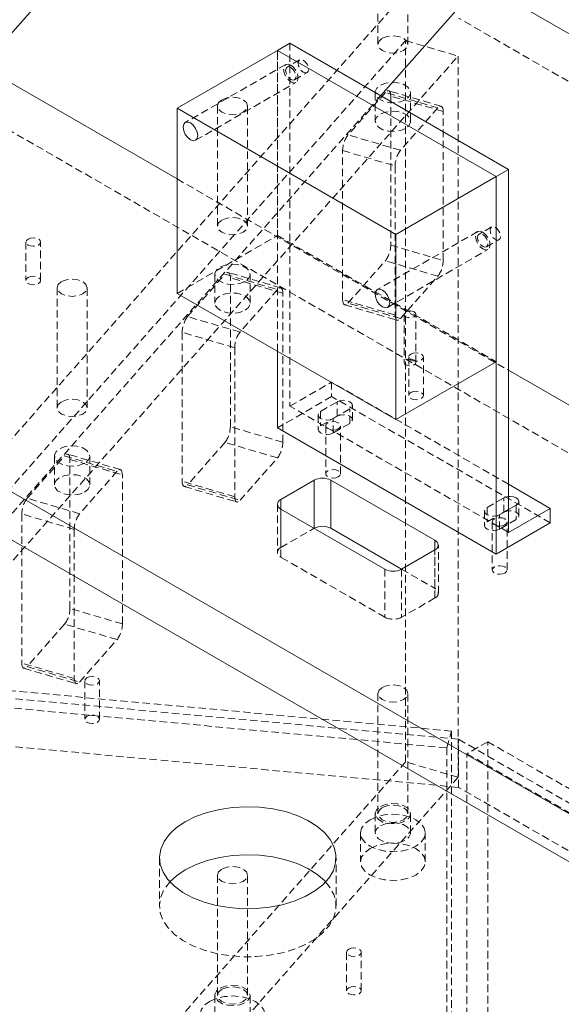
# Model space of a CAD drawing. Header units: millimetres. Extents: x 1529 to 6255, y 1713 to 5797.
# Tile 77 of 82: x 5466 to 5558, y 5170 to 5337. Entities that reach past the tile are written whole.
import ezdxf

# ---------------------------------------------------------------- set-up
doc = ezdxf.new("R2010")
doc.units = ezdxf.units.MM
doc.linetypes.add('HIDDEN', pattern=[1.905, 1.27, -0.635])

msp = doc.modelspace()

# ---------------------------------------------------------------- linework, layer by layer
at = {"color": 7, "linetype": 'Continuous', "lineweight": 15}
for p, q in [((5459.807, 5329.476), (5538.359, 5418.475)), ((5540.713, 5345.846), (5755.856, 5221.647)), ((5540.629, 5339.392), (5527.5, 5324.517)), ((5452.464, 5333.715), (5492.915, 5310.363)), ((5509.957, 5332.195), (5512.078, 5333.42)), ((5549.201, 5311.989), (5512.078, 5333.42)), ((5492.915, 5322.358), (5509.957, 5332.195)), ((5509.957, 5332.195), (5547.08, 5310.765)), ((5492.915, 5290.921), (5492.915, 5322.358)), ((5530.038, 5300.927), (5492.915, 5322.358)), ((5549.201, 5311.989), (5547.08, 5310.765)), ((5549.201, 5250.34), (5549.201, 5311.989)), ((5547.08, 5310.765), (5530.038, 5300.927)), ((5547.08, 5310.765), (5547.08, 5246.666)), ((5547.08, 5279.328), (5547.08, 5310.765)), ((5530.038, 5269.49), (5530.038, 5300.927)), ((5530.038, 5269.49), (5492.915, 5290.921)), ((5409.591, 5289.07), (5698.033, 5122.557)), ((5409.591, 5280.905), (5698.033, 5114.391)), ((5509.957, 5268.097), (5509.957, 5281.083)), ((5547.08, 5279.328), (5530.038, 5269.49)), ((5549.201, 5277.87), (5579.471, 5260.396)), ((5547.08, 5246.666), (5509.957, 5268.097)), ((5516.179, 5259.198), (5510.522, 5255.932)), ((5519.008, 5259.198), (5536.685, 5248.993)), ((5519.008, 5251.033), (5519.008, 5259.198)), ((5556.272, 5254.422), (5549.201, 5258.504)), ((5510.522, 5254.3), (5528.2, 5244.095)), ((5550.509, 5254.973), (5549.201, 5254.218)), ((5556.272, 5254.422), (5549.201, 5250.34)), ((5556.272, 5251.973), (5556.272, 5254.422)), ((5519.008, 5251.033), (5531.027, 5244.094)), ((5547.08, 5246.666), (5556.272, 5251.973)), ((5536.685, 5247.36), (5531.028, 5244.095))]:
    msp.add_line(p, q, dxfattribs=at)
at = {"color": 7, "linetype": 'HIDDEN', "lineweight": 0}
for p, q in [((5527.006, 5353.619), (5527.006, 5333.205)), ((5532.106, 5333.205), (5532.106, 5353.619)), ((5531.719, 5342.013), (5409.526, 5203.57)), ((5951.971, 5100.267), (5540.713, 5337.681)), ((5531.719, 5333.848), (5409.526, 5195.405)), ((5512.078, 5333.42), (5512.078, 5271.771)), ((5531.719, 5333.848), (5540.629, 5331.227)), ((5531.719, 5211.367), (5531.719, 5333.848)), ((5418.436, 5192.784), (5540.629, 5331.227)), ((5509.957, 5281.083), (5509.957, 5332.195)), ((5509.957, 5332.195), (5509.957, 5300.759)), ((5540.629, 5331.227), (5540.629, 5208.746)), ((5511.344, 5329.792), (5494.303, 5319.954)), ((5513.716, 5330.583), (5511.594, 5329.359)), ((5512.844, 5327.194), (5514.966, 5328.418)), ((5496.053, 5316.923), (5513.094, 5326.761)), ((5775.368, 5139.141), (5452.464, 5325.55)), ((5527.5, 5324.517), (5462.201, 5250.534)), ((5528.279, 5325.052), (5521.923, 5317.85)), ((5526.556, 5325.04), (5526.556, 5320.141)), ((5537.189, 5322.431), (5528.279, 5325.052)), ((5537.754, 5322.716), (5528.844, 5325.337)), ((5538.097, 5321.826), (5529.187, 5324.447)), ((5529.187, 5324.447), (5529.187, 5299.135)), ((5532.556, 5320.141), (5532.556, 5325.04)), ((5499.767, 5322.757), (5499.767, 5302.343)), ((5504.867, 5302.343), (5504.867, 5322.757)), ((5537.189, 5322.431), (5530.833, 5315.23)), ((5538.097, 5296.514), (5538.097, 5321.826)), ((5530.833, 5315.23), (5521.923, 5317.85)), ((5521.015, 5315.189), (5529.925, 5312.568)), ((5521.015, 5289.876), (5521.015, 5315.189)), ((5529.925, 5312.568), (5529.925, 5287.255)), ((5492.915, 5310.363), (5549.201, 5277.87)), ((5543.942, 5301.42), (5526.901, 5291.582)), ((5546.313, 5302.212), (5544.192, 5300.987)), ((5467.231, 5299.652), (5467.231, 5293.12)), ((5469.731, 5293.12), (5469.731, 5299.652)), ((5492.915, 5290.921), (5509.957, 5300.759)), ((5509.957, 5300.759), (5547.08, 5279.328)), ((5545.442, 5298.822), (5547.563, 5300.046)), ((5528.651, 5288.551), (5545.692, 5298.389)), ((5529.187, 5299.135), (5538.097, 5296.514)), ((5521.923, 5289.272), (5528.279, 5296.473)), ((5537.189, 5293.852), (5528.279, 5296.473)), ((5494.684, 5286.988), (5501.04, 5294.19)), ((5499.317, 5294.178), (5499.317, 5289.279)), ((5501.04, 5294.19), (5509.95, 5291.569)), ((5510.514, 5291.854), (5501.604, 5294.475)), ((5505.317, 5289.279), (5505.317, 5294.178)), ((5510.858, 5290.964), (5501.948, 5293.585)), ((5501.948, 5268.273), (5501.948, 5293.585)), ((5530.833, 5286.651), (5537.189, 5293.852)), ((5472.527, 5291.895), (5472.527, 5271.481)), ((5477.627, 5271.481), (5477.627, 5291.895)), ((5509.95, 5291.569), (5503.594, 5284.368)), ((5510.858, 5265.652), (5510.858, 5290.964)), ((5529.925, 5287.255), (5521.015, 5289.876)), ((5530.833, 5286.651), (5521.923, 5289.272)), ((5521.359, 5288.986), (5530.269, 5286.365)), ((5503.594, 5284.368), (5494.684, 5286.988)), ((5531.443, 5287.371), (5531.443, 5279.205)), ((5533.443, 5279.205), (5533.443, 5287.371)), ((5502.686, 5281.706), (5493.776, 5284.327)), ((5493.776, 5284.327), (5493.776, 5259.014)), ((5502.686, 5281.706), (5502.686, 5256.393)), ((5532.232, 5280.118), (5532.232, 5273.586)), ((5534.732, 5273.586), (5534.732, 5280.118)), ((5512.078, 5271.771), (5519.149, 5275.853)), ((5549.201, 5258.504), (5519.149, 5275.853)), ((5519.149, 5275.853), (5519.149, 5273.404)), ((5519.149, 5273.404), (5509.957, 5268.097)), ((5517.275, 5270.893), (5520.104, 5272.526)), ((5556.272, 5251.973), (5519.149, 5273.404)), ((5520.104, 5270.077), (5520.104, 5272.526)), ((5549.201, 5250.34), (5512.078, 5271.771)), ((5517.275, 5270.893), (5517.275, 5268.444)), ((5522.225, 5271.302), (5519.396, 5269.669)), ((5522.225, 5268.852), (5522.225, 5271.302)), ((5522.664, 5269.464), (5522.664, 5271.914)), ((5516.836, 5270.281), (5516.836, 5267.832)), ((5517.275, 5268.444), (5520.104, 5270.077)), ((5519.396, 5267.219), (5519.396, 5269.669)), ((5510.858, 5265.652), (5501.948, 5268.273)), ((5518.146, 5268.444), (5518.146, 5260.278)), ((5522.225, 5268.852), (5519.396, 5267.219)), ((5520.646, 5260.278), (5520.646, 5268.444)), ((4968.243, 5265.91), (5538.738, 5213.747)), ((5501.04, 5265.611), (5494.684, 5258.41)), ((5509.95, 5262.99), (5501.04, 5265.611)), ((5467.444, 5256.126), (5473.8, 5263.328)), ((5472.077, 5263.316), (5472.077, 5258.417)), ((5473.8, 5263.328), (5482.71, 5260.707)), ((5483.275, 5260.992), (5474.365, 5263.613)), ((5474.708, 5262.723), (5483.618, 5260.102)), ((5474.708, 5237.41), (5474.708, 5262.723)), ((5478.077, 5258.417), (5478.077, 5263.316)), ((5503.594, 5255.789), (5509.95, 5262.99)), ((5482.71, 5260.707), (5476.354, 5253.506)), ((5483.618, 5234.79), (5483.618, 5260.102)), ((5502.686, 5256.393), (5493.776, 5259.014)), ((5494.119, 5258.124), (5503.03, 5255.503)), ((5494.684, 5258.41), (5503.594, 5255.789)), ((5539.52, 5216.598), (5098.759, 5256.899)), ((5476.354, 5253.506), (5467.444, 5256.126)), ((5545.559, 5254.565), (5548.388, 5256.198)), ((5548.388, 5253.749), (5548.388, 5256.198)), ((5509.936, 5255.116), (5509.936, 5246.951)), ((5510.522, 5246.134), (5510.522, 5254.3)), ((5510.522, 5254.3), (5510.522, 5247.767)), ((5545.559, 5254.565), (5545.559, 5252.116)), ((5549.201, 5254.218), (5547.681, 5253.341)), ((5550.509, 5254.973), (5550.509, 5252.524)), ((5550.948, 5253.136), (5550.948, 5255.586)), ((5475.446, 5250.844), (5466.536, 5253.465)), ((5466.536, 5253.465), (5466.536, 5228.152)), ((5545.12, 5253.953), (5545.12, 5251.503)), ((5545.559, 5252.116), (5548.388, 5253.749)), ((5547.681, 5250.891), (5547.681, 5253.341)), ((5550.509, 5252.524), (5547.681, 5250.891)), ((5475.446, 5250.844), (5475.446, 5225.531)), ((5510.522, 5247.767), (5516.179, 5251.033)), ((5516.179, 5251.033), (5516.179, 5251.034)), ((5546.431, 5252.116), (5546.431, 5243.95)), ((5548.931, 5243.95), (5548.931, 5252.116)), ((5536.685, 5239.195), (5536.685, 5247.36)), ((5536.685, 5240.827), (5536.685, 5247.36)), ((5537.271, 5240.011), (5537.271, 5248.177)), ((5528.2, 5235.929), (5510.522, 5246.134)), ((5528.2, 5244.095), (5528.2, 5235.929)), ((5531.027, 5244.094), (5536.685, 5240.827)), ((5531.028, 5244.095), (5531.028, 5235.929)), ((5536.685, 5239.195), (5531.028, 5235.929)), ((5483.618, 5234.79), (5474.708, 5237.41)), ((5473.8, 5234.749), (5467.444, 5227.547)), ((5482.71, 5232.128), (5473.8, 5234.749)), ((5476.354, 5224.927), (5482.71, 5232.128)), ((5475.446, 5225.531), (5466.536, 5228.152)), ((5467.444, 5227.547), (5476.354, 5224.927)), ((5466.88, 5227.262), (5475.79, 5224.641)), ((5477.232, 5225.124), (5477.232, 5218.592)), ((5479.732, 5218.592), (5479.732, 5225.124)), ((5540.713, 5215.2), (5452.461, 5223.269)), ((5527.006, 5222.972), (5527.006, 5202.559)), ((5532.106, 5202.559), (5532.106, 5222.972)), ((5538.738, 5213.747), (5539.52, 5216.598)), ((5539.52, 5216.598), (5539.52, 4648.286)), ((5540.713, 5207.034), (5452.461, 5215.104)), ((5540.713, 5215.2), (5951.971, 4977.786)), ((5540.713, 5207.034), (5540.713, 5215.2)), ((5545.663, 5214.791), (5542.128, 5212.75)), ((5545.663, 5214.791), (5954.093, 4979.01)), ((5545.663, 4646.479), (5545.663, 5214.791)), ((5538.738, 5213.747), (5538.738, 4645.435)), ((5542.128, 5212.75), (5950.557, 4976.969)), ((5542.128, 4644.438), (5542.128, 5212.75)), ((5531.719, 5211.367), (5409.526, 5072.924)), ((5540.629, 5208.746), (5531.719, 5211.367)), ((5540.629, 5208.746), (5484.773, 5145.462)), ((5951.971, 4969.62), (5540.713, 5207.034)), ((5526.556, 5202.559), (5526.556, 5199.293)), ((5532.556, 5199.293), (5532.556, 5202.559)), ((5524.056, 5199.293), (5524.056, 5194.393)), ((5535.056, 5194.393), (5535.056, 5199.293)), ((5489.901, 5195.075), (5489.901, 5186.91)), ((5519.901, 5186.91), (5519.901, 5195.075)), ((5499.767, 5192.11), (5499.767, 5171.697)), ((5504.867, 5171.697), (5504.867, 5192.11)), ((5521.682, 5179.032), (5521.682, 5172.5)), ((5524.182, 5172.5), (5524.182, 5179.032)), ((5499.317, 5171.697), (5499.317, 5168.431)), ((5505.317, 5168.431), (5505.317, 5171.697))]:
    msp.add_line(p, q, dxfattribs=at)
at = {"color": 8, "linetype": 'Continuous', "lineweight": 15}
for p, q in [((5516.179, 5251.034), (5516.179, 5259.198)), ((5510.522, 5255.932), (5510.522, 5254.3)), ((5536.685, 5247.36), (5536.685, 5248.993))]:
    msp.add_line(p, q, dxfattribs=at)
at = {"color": 7, "linetype": 'HIDDEN', "lineweight": 0, "flags": 128}
for points in [[(5527.753, 5334.246), (5528.58, 5334.565), (5529.556, 5334.677), (5530.532, 5334.565), (5531.359, 5334.246), (5531.912, 5333.769), (5532.106, 5333.205), (5531.912, 5332.642), (5531.359, 5332.164), (5530.532, 5331.845), (5529.556, 5331.733), (5528.58, 5331.845), (5527.753, 5332.164), (5527.2, 5332.642), (5527.006, 5333.205), (5527.2, 5333.769), (5527.753, 5334.246)], [(5512.219, 5329.705), (5512.693, 5329.323), (5513.094, 5328.781), (5513.363, 5328.163), (5513.457, 5327.562), (5513.363, 5327.069), (5513.094, 5326.761), (5512.693, 5326.683), (5512.219, 5326.847), (5511.746, 5327.229), (5511.344, 5327.771), (5511.076, 5328.389), (5510.982, 5328.991), (5511.076, 5329.483), (5511.344, 5329.792), (5511.746, 5329.87), (5512.219, 5329.705)], [(5512.219, 5327.255), (5512.558, 5327.138), (5512.844, 5327.194), (5513.036, 5327.414), (5513.103, 5327.766), (5513.036, 5328.195), (5512.844, 5328.637), (5512.558, 5329.024), (5512.219, 5329.297), (5511.881, 5329.414), (5511.594, 5329.359), (5511.403, 5329.138), (5511.335, 5328.786), (5511.403, 5328.357), (5511.594, 5327.915), (5511.881, 5327.528), (5512.219, 5327.255)], [(5514.341, 5328.48), (5514.679, 5328.362), (5514.966, 5328.418), (5515.157, 5328.639), (5515.225, 5328.991), (5515.157, 5329.42), (5514.966, 5329.862), (5514.679, 5330.248), (5514.341, 5330.521), (5514.002, 5330.639), (5513.716, 5330.583), (5513.524, 5330.363), (5513.457, 5330.011), (5513.524, 5329.582), (5513.716, 5329.14), (5514.002, 5328.753), (5514.341, 5328.48)], [(5531.678, 5323.815), (5530.824, 5323.47), (5529.818, 5323.315), (5528.78, 5323.367), (5527.835, 5323.621), (5527.099, 5324.047), (5526.658, 5324.592), (5526.568, 5325.191), (5526.837, 5325.772), (5527.435, 5326.265), (5528.288, 5326.609), (5529.295, 5326.765), (5530.333, 5326.713), (5531.277, 5326.459), (5532.014, 5326.033), (5532.454, 5325.488), (5532.545, 5324.889), (5532.275, 5324.308), (5531.678, 5323.815)], [(5529.187, 5324.447), (5529.17, 5324.746), (5529.118, 5324.994), (5529.034, 5325.181), (5528.921, 5325.301), (5528.784, 5325.348), (5528.627, 5325.321), (5528.456, 5325.221), (5528.279, 5325.052)], [(5500.514, 5323.798), (5501.341, 5324.117), (5502.317, 5324.229), (5503.293, 5324.117), (5504.12, 5323.798), (5504.673, 5323.32), (5504.867, 5322.757), (5504.673, 5322.193), (5504.12, 5321.716), (5503.293, 5321.397), (5502.317, 5321.285), (5501.341, 5321.397), (5500.514, 5321.716), (5499.961, 5322.193), (5499.767, 5322.757), (5499.961, 5323.32), (5500.514, 5323.798)], [(5538.097, 5321.826), (5538.08, 5322.125), (5538.028, 5322.373), (5537.944, 5322.56), (5537.831, 5322.68), (5537.694, 5322.727), (5537.537, 5322.7), (5537.366, 5322.6), (5537.189, 5322.431)], [(5531.678, 5318.916), (5530.824, 5318.571), (5529.818, 5318.415), (5528.78, 5318.468), (5527.835, 5318.722), (5527.099, 5319.147), (5526.658, 5319.692), (5526.568, 5320.292), (5526.837, 5320.873), (5527.435, 5321.365), (5528.288, 5321.71), (5529.295, 5321.866), (5530.333, 5321.814), (5531.277, 5321.559), (5532.014, 5321.134), (5532.454, 5320.589), (5532.545, 5319.99), (5532.275, 5319.409), (5531.678, 5318.916)], [(5500.514, 5303.384), (5501.341, 5303.703), (5502.317, 5303.815), (5503.293, 5303.703), (5504.12, 5303.384), (5504.673, 5302.907), (5504.867, 5302.343), (5504.673, 5301.78), (5504.12, 5301.302), (5503.293, 5300.983), (5502.317, 5300.871), (5501.341, 5300.983), (5500.514, 5301.302), (5499.961, 5301.78), (5499.767, 5302.343), (5499.961, 5302.907), (5500.514, 5303.384)], [(5544.817, 5301.333), (5545.29, 5300.951), (5545.692, 5300.41), (5545.96, 5299.791), (5546.054, 5299.19), (5545.96, 5298.698), (5545.692, 5298.389), (5545.29, 5298.311), (5544.817, 5298.475), (5544.343, 5298.858), (5543.942, 5299.399), (5543.674, 5300.018), (5543.58, 5300.619), (5543.674, 5301.111), (5543.942, 5301.42), (5544.343, 5301.498), (5544.817, 5301.333)], [(5544.817, 5298.884), (5545.155, 5298.766), (5545.442, 5298.822), (5545.634, 5299.042), (5545.701, 5299.394), (5545.634, 5299.824), (5545.442, 5300.265), (5545.155, 5300.652), (5544.817, 5300.925), (5544.479, 5301.043), (5544.192, 5300.987), (5544, 5300.766), (5543.933, 5300.415), (5544, 5299.985), (5544.192, 5299.543), (5544.479, 5299.157), (5544.817, 5298.884)], [(5546.938, 5300.108), (5547.277, 5299.991), (5547.563, 5300.046), (5547.755, 5300.267), (5547.822, 5300.619), (5547.755, 5301.048), (5547.563, 5301.49), (5547.277, 5301.877), (5546.938, 5302.15), (5546.6, 5302.267), (5546.313, 5302.212), (5546.122, 5301.991), (5546.054, 5301.639), (5546.122, 5301.21), (5546.313, 5300.768), (5546.6, 5300.381), (5546.938, 5300.108)], [(5467.597, 5300.162), (5468.003, 5300.319), (5468.481, 5300.374), (5468.96, 5300.319), (5469.365, 5300.162), (5469.636, 5299.928), (5469.731, 5299.652), (5469.636, 5299.376), (5469.365, 5299.142), (5468.959, 5298.985), (5468.481, 5298.93), (5468.003, 5298.985), (5467.597, 5299.142), (5467.326, 5299.376), (5467.231, 5299.652), (5467.326, 5299.928), (5467.597, 5300.162)], [(5504.438, 5292.953), (5503.585, 5292.608), (5502.578, 5292.453), (5501.54, 5292.505), (5500.596, 5292.759), (5499.859, 5293.185), (5499.419, 5293.73), (5499.328, 5294.329), (5499.598, 5294.91), (5500.195, 5295.402), (5501.049, 5295.747), (5502.055, 5295.903), (5503.093, 5295.851), (5504.038, 5295.597), (5504.774, 5295.171), (5505.215, 5294.626), (5505.305, 5294.027), (5505.036, 5293.446), (5504.438, 5292.953)], [(5501.948, 5293.585), (5501.93, 5293.884), (5501.879, 5294.132), (5501.795, 5294.319), (5501.682, 5294.439), (5501.544, 5294.486), (5501.387, 5294.459), (5501.217, 5294.359), (5501.04, 5294.19)], [(5467.597, 5293.63), (5468.003, 5293.786), (5468.481, 5293.841), (5468.96, 5293.786), (5469.365, 5293.63), (5469.636, 5293.396), (5469.731, 5293.12), (5469.636, 5292.844), (5469.365, 5292.609), (5468.959, 5292.453), (5468.481, 5292.398), (5468.003, 5292.453), (5467.597, 5292.609), (5467.326, 5292.844), (5467.231, 5293.12), (5467.326, 5293.396), (5467.597, 5293.63)], [(5473.274, 5292.936), (5474.102, 5293.255), (5475.077, 5293.367), (5476.053, 5293.255), (5476.88, 5292.936), (5477.433, 5292.458), (5477.627, 5291.895), (5477.433, 5291.331), (5476.88, 5290.854), (5476.053, 5290.535), (5475.077, 5290.423), (5474.102, 5290.535), (5473.274, 5290.854), (5472.721, 5291.331), (5472.527, 5291.895), (5472.721, 5292.458), (5473.274, 5292.936)], [(5504.438, 5288.054), (5505.036, 5288.547), (5505.305, 5289.128), (5505.215, 5289.727), (5504.774, 5290.272), (5504.038, 5290.697), (5503.093, 5290.951), (5502.055, 5291.004), (5501.049, 5290.848), (5500.195, 5290.503), (5499.598, 5290.011), (5499.328, 5289.43), (5499.419, 5288.83), (5499.859, 5288.285), (5500.596, 5287.86), (5501.54, 5287.606), (5502.578, 5287.553), (5503.585, 5287.709), (5504.438, 5288.054)], [(5510.858, 5290.964), (5510.84, 5291.263), (5510.789, 5291.511), (5510.705, 5291.698), (5510.592, 5291.818), (5510.454, 5291.865), (5510.297, 5291.838), (5510.127, 5291.738), (5509.95, 5291.569)], [(5521.015, 5289.876), (5521.033, 5289.577), (5521.084, 5289.329), (5521.168, 5289.142), (5521.281, 5289.022), (5521.419, 5288.975), (5521.576, 5289.002), (5521.746, 5289.102), (5521.923, 5289.272)], [(5533.15, 5287.779), (5533.366, 5287.592), (5533.443, 5287.371), (5533.366, 5287.15), (5533.15, 5286.963), (5532.825, 5286.837), (5532.443, 5286.793), (5532.06, 5286.837), (5531.735, 5286.963), (5531.519, 5287.15), (5531.443, 5287.371), (5531.519, 5287.592), (5531.735, 5287.779), (5532.06, 5287.904), (5532.443, 5287.948), (5532.825, 5287.904), (5533.15, 5287.779)], [(5529.925, 5287.255), (5529.943, 5286.956), (5529.994, 5286.708), (5530.078, 5286.521), (5530.191, 5286.402), (5530.329, 5286.354), (5530.486, 5286.381), (5530.656, 5286.481), (5530.833, 5286.651)], [(5532.598, 5280.628), (5533.003, 5280.785), (5533.482, 5280.84), (5533.96, 5280.785), (5534.366, 5280.628), (5534.637, 5280.394), (5534.732, 5280.118), (5534.637, 5279.842), (5534.366, 5279.608), (5533.96, 5279.452), (5533.482, 5279.397), (5533.003, 5279.452), (5532.598, 5279.608), (5532.327, 5279.842), (5532.232, 5280.118), (5532.327, 5280.394), (5532.598, 5280.628)], [(5533.15, 5279.614), (5532.825, 5279.739), (5532.443, 5279.783), (5532.06, 5279.739), (5531.735, 5279.614), (5531.519, 5279.426), (5531.443, 5279.205), (5531.519, 5278.984), (5531.735, 5278.797), (5532.06, 5278.672), (5532.443, 5278.628), (5532.825, 5278.672), (5533.15, 5278.797), (5533.366, 5278.984), (5533.443, 5279.205), (5533.366, 5279.426), (5533.15, 5279.614)], [(5532.598, 5274.096), (5533.003, 5274.253), (5533.482, 5274.307), (5533.96, 5274.253), (5534.366, 5274.096), (5534.637, 5273.862), (5534.732, 5273.586), (5534.637, 5273.31), (5534.366, 5273.076), (5533.96, 5272.919), (5533.482, 5272.864), (5533.003, 5272.919), (5532.598, 5273.076), (5532.327, 5273.31), (5532.232, 5273.586), (5532.327, 5273.862), (5532.598, 5274.096)], [(5473.274, 5272.522), (5474.102, 5272.841), (5475.077, 5272.953), (5476.053, 5272.841), (5476.88, 5272.522), (5477.433, 5272.045), (5477.627, 5271.481), (5477.433, 5270.918), (5476.88, 5270.44), (5476.053, 5270.121), (5475.077, 5270.009), (5474.102, 5270.121), (5473.274, 5270.44), (5472.721, 5270.918), (5472.527, 5271.481), (5472.721, 5272.045), (5473.274, 5272.522)], [(5520.104, 5272.526), (5520.59, 5272.714), (5521.164, 5272.78), (5521.738, 5272.714), (5522.225, 5272.526), (5522.55, 5272.245), (5522.664, 5271.914), (5522.55, 5271.583), (5522.225, 5271.302)], [(5519.396, 5269.669), (5518.91, 5269.481), (5518.336, 5269.415), (5517.762, 5269.481), (5517.275, 5269.669), (5516.95, 5269.95), (5516.836, 5270.281), (5516.95, 5270.612), (5517.275, 5270.893)], [(5520.28, 5267.934), (5519.875, 5267.777), (5519.396, 5267.722), (5518.918, 5267.777), (5518.513, 5267.934), (5518.242, 5268.168), (5518.146, 5268.444), (5518.242, 5268.72), (5518.513, 5268.954), (5518.918, 5269.111), (5519.396, 5269.166), (5519.875, 5269.111), (5520.28, 5268.954), (5520.551, 5268.72), (5520.646, 5268.444), (5520.551, 5268.168), (5520.28, 5267.934)], [(5520.104, 5270.077), (5520.59, 5270.264), (5521.164, 5270.33), (5521.738, 5270.264), (5522.225, 5270.077), (5522.55, 5269.796), (5522.664, 5269.464), (5522.55, 5269.133), (5522.225, 5268.852)], [(5519.396, 5267.219), (5518.91, 5267.032), (5518.336, 5266.966), (5517.762, 5267.032), (5517.275, 5267.219), (5516.95, 5267.5), (5516.836, 5267.832), (5516.95, 5268.163), (5517.275, 5268.444)], [(5477.199, 5262.091), (5476.345, 5261.746), (5475.339, 5261.591), (5474.301, 5261.643), (5473.357, 5261.897), (5472.62, 5262.322), (5472.18, 5262.868), (5472.089, 5263.467), (5472.358, 5264.048), (5472.956, 5264.54), (5473.81, 5264.885), (5474.816, 5265.041), (5475.854, 5264.989), (5476.798, 5264.734), (5477.535, 5264.309), (5477.975, 5263.764), (5478.066, 5263.165), (5477.796, 5262.584), (5477.199, 5262.091)], [(5474.708, 5262.723), (5474.691, 5263.022), (5474.639, 5263.27), (5474.555, 5263.457), (5474.442, 5263.577), (5474.305, 5263.624), (5474.148, 5263.597), (5473.977, 5263.497), (5473.8, 5263.328)], [(5483.618, 5260.102), (5483.601, 5260.401), (5483.549, 5260.649), (5483.465, 5260.836), (5483.352, 5260.956), (5483.215, 5261.003), (5483.058, 5260.976), (5482.887, 5260.876), (5482.71, 5260.707)], [(5520.28, 5259.768), (5519.875, 5259.612), (5519.396, 5259.557), (5518.918, 5259.612), (5518.513, 5259.768), (5518.242, 5260.002), (5518.146, 5260.278), (5518.242, 5260.555), (5518.513, 5260.789), (5518.918, 5260.945), (5519.396, 5261), (5519.875, 5260.945), (5520.28, 5260.789), (5520.551, 5260.555), (5520.646, 5260.278), (5520.551, 5260.002), (5520.28, 5259.768)], [(5477.199, 5257.192), (5477.796, 5257.685), (5478.066, 5258.266), (5477.975, 5258.865), (5477.535, 5259.41), (5476.798, 5259.835), (5475.854, 5260.089), (5474.816, 5260.142), (5473.81, 5259.986), (5472.956, 5259.641), (5472.358, 5259.149), (5472.089, 5258.568), (5472.18, 5257.968), (5472.62, 5257.423), (5473.357, 5256.998), (5474.301, 5256.744), (5475.339, 5256.691), (5476.345, 5256.847), (5477.199, 5257.192)], [(5493.776, 5259.014), (5493.793, 5258.715), (5493.845, 5258.467), (5493.929, 5258.28), (5494.042, 5258.16), (5494.179, 5258.113), (5494.336, 5258.14), (5494.507, 5258.24), (5494.684, 5258.41)], [(5502.686, 5256.393), (5502.703, 5256.094), (5502.755, 5255.846), (5502.839, 5255.659), (5502.952, 5255.54), (5503.089, 5255.492), (5503.246, 5255.519), (5503.417, 5255.619), (5503.594, 5255.789)], [(5548.388, 5256.198), (5548.874, 5256.386), (5549.201, 5256.44)], [(5547.681, 5253.341), (5547.194, 5253.153), (5546.62, 5253.087), (5546.046, 5253.153), (5545.559, 5253.341), (5545.234, 5253.622), (5545.12, 5253.953), (5545.234, 5254.284), (5545.559, 5254.565)], [(5548.565, 5251.605), (5548.159, 5251.449), (5547.681, 5251.394), (5547.202, 5251.449), (5546.797, 5251.605), (5546.526, 5251.84), (5546.431, 5252.116), (5546.526, 5252.392), (5546.797, 5252.626), (5547.202, 5252.782), (5547.681, 5252.837), (5548.159, 5252.782), (5548.565, 5252.626), (5548.836, 5252.392), (5548.931, 5252.116), (5548.836, 5251.84), (5548.565, 5251.605)], [(5548.388, 5253.749), (5548.874, 5253.936), (5549.448, 5254.002), (5550.022, 5253.936), (5550.509, 5253.749), (5550.834, 5253.468), (5550.948, 5253.136), (5550.834, 5252.805), (5550.509, 5252.524)], [(5547.681, 5250.891), (5547.194, 5250.703), (5546.62, 5250.637), (5546.046, 5250.703), (5545.559, 5250.891), (5545.234, 5251.172), (5545.12, 5251.503), (5545.234, 5251.835), (5545.559, 5252.116)], [(5548.565, 5243.44), (5548.159, 5243.284), (5547.681, 5243.229), (5547.202, 5243.284), (5546.797, 5243.44), (5546.526, 5243.674), (5546.431, 5243.95), (5546.526, 5244.226), (5546.797, 5244.46), (5547.202, 5244.617), (5547.681, 5244.672), (5548.159, 5244.617), (5548.565, 5244.46), (5548.836, 5244.226), (5548.931, 5243.95), (5548.836, 5243.674), (5548.565, 5243.44)], [(5466.536, 5228.152), (5466.554, 5227.853), (5466.606, 5227.605), (5466.689, 5227.418), (5466.802, 5227.298), (5466.94, 5227.251), (5467.097, 5227.278), (5467.267, 5227.378), (5467.444, 5227.547)], [(5477.598, 5225.634), (5478.003, 5225.791), (5478.482, 5225.846), (5478.96, 5225.791), (5479.366, 5225.634), (5479.637, 5225.4), (5479.732, 5225.124), (5479.637, 5224.848), (5479.366, 5224.614), (5478.96, 5224.457), (5478.482, 5224.403), (5478.003, 5224.457), (5477.598, 5224.614), (5477.327, 5224.848), (5477.232, 5225.124), (5477.327, 5225.4), (5477.598, 5225.634)], [(5475.446, 5225.531), (5475.464, 5225.232), (5475.516, 5224.984), (5475.6, 5224.797), (5475.712, 5224.678), (5475.85, 5224.63), (5476.007, 5224.657), (5476.177, 5224.757), (5476.354, 5224.927)], [(5527.753, 5224.013), (5528.58, 5224.332), (5529.556, 5224.444), (5530.532, 5224.332), (5531.359, 5224.013), (5531.912, 5223.536), (5532.106, 5222.972), (5531.912, 5222.409), (5531.359, 5221.931), (5530.532, 5221.612), (5529.556, 5221.5), (5528.58, 5221.612), (5527.753, 5221.931), (5527.2, 5222.409), (5527.006, 5222.972), (5527.2, 5223.536), (5527.753, 5224.013)], [(5477.598, 5219.102), (5478.003, 5219.258), (5478.482, 5219.313), (5478.96, 5219.258), (5479.366, 5219.102), (5479.637, 5218.868), (5479.732, 5218.592), (5479.637, 5218.316), (5479.366, 5218.082), (5478.96, 5217.925), (5478.482, 5217.87), (5478.003, 5217.925), (5477.598, 5218.082), (5477.327, 5218.316), (5477.232, 5218.592), (5477.327, 5218.868), (5477.598, 5219.102)], [(5527.435, 5203.783), (5528.288, 5204.128), (5529.295, 5204.284), (5530.333, 5204.232), (5531.277, 5203.977), (5532.014, 5203.552), (5532.454, 5203.007), (5532.545, 5202.408), (5532.275, 5201.827), (5531.678, 5201.334), (5530.824, 5200.989), (5529.818, 5200.834), (5528.78, 5200.886), (5527.835, 5201.14), (5527.099, 5201.565), (5526.658, 5202.111), (5526.568, 5202.71), (5526.837, 5203.291), (5527.435, 5203.783)], [(5527.753, 5203.6), (5528.58, 5203.919), (5529.556, 5204.031), (5530.532, 5203.919), (5531.359, 5203.6), (5531.912, 5203.122), (5532.106, 5202.559), (5531.912, 5201.995), (5531.359, 5201.518), (5530.532, 5201.199), (5529.556, 5201.087), (5528.58, 5201.199), (5527.753, 5201.518), (5527.2, 5201.995), (5527.006, 5202.559), (5527.2, 5203.122), (5527.753, 5203.6)], [(5525.667, 5201.538), (5526.806, 5202.042), (5528.133, 5202.36), (5529.556, 5202.468), (5530.98, 5202.36), (5532.306, 5202.042), (5533.445, 5201.538), (5534.319, 5200.88), (5534.869, 5200.114), (5535.056, 5199.293), (5534.869, 5198.471), (5534.319, 5197.705), (5533.445, 5197.047), (5532.306, 5196.543), (5530.98, 5196.226), (5529.556, 5196.118), (5528.133, 5196.226), (5526.806, 5196.543), (5525.667, 5197.047), (5524.793, 5197.705), (5524.244, 5198.471), (5524.056, 5199.293), (5524.244, 5200.114), (5524.793, 5200.88), (5525.667, 5201.538)], [(5527.435, 5200.517), (5528.288, 5200.862), (5529.295, 5201.018), (5530.333, 5200.965), (5531.277, 5200.711), (5532.014, 5200.286), (5532.454, 5199.741), (5532.545, 5199.142), (5532.275, 5198.561), (5531.678, 5198.068), (5530.824, 5197.723), (5529.818, 5197.567), (5528.78, 5197.62), (5527.835, 5197.874), (5527.099, 5198.299), (5526.658, 5198.844), (5526.568, 5199.444), (5526.837, 5200.025), (5527.435, 5200.517)], [(5525.667, 5196.639), (5526.806, 5197.143), (5528.133, 5197.46), (5529.556, 5197.568), (5530.98, 5197.46), (5532.306, 5197.143), (5533.445, 5196.639), (5534.319, 5195.981), (5534.869, 5195.215), (5535.056, 5194.393), (5534.869, 5193.572), (5534.319, 5192.806), (5533.445, 5192.148), (5532.306, 5191.644), (5530.98, 5191.326), (5529.556, 5191.218), (5528.133, 5191.326), (5526.806, 5191.644), (5525.667, 5192.148), (5524.793, 5192.806), (5524.244, 5193.572), (5524.056, 5194.393), (5524.244, 5195.215), (5524.793, 5195.981), (5525.667, 5196.639)], [(5500.514, 5193.151), (5501.341, 5193.47), (5502.317, 5193.582), (5503.293, 5193.47), (5504.12, 5193.151), (5504.673, 5192.674), (5504.867, 5192.11), (5504.673, 5191.547), (5504.12, 5191.069), (5503.293, 5190.75), (5502.317, 5190.638), (5501.341, 5190.75), (5500.514, 5191.069), (5499.961, 5191.547), (5499.767, 5192.11), (5499.961, 5192.674), (5500.514, 5193.151)], [(5518.129, 5190.992), (5518.918, 5189.992), (5519.569, 5188.721), (5519.876, 5187.407), (5519.832, 5186.082), (5519.438, 5184.775), (5518.703, 5183.519), (5517.645, 5182.343), (5516.288, 5181.273), (5514.664, 5180.336), (5512.811, 5179.552), (5510.773, 5178.942), (5508.598, 5178.517), (5506.335, 5178.29), (5504.039, 5178.265), (5501.763, 5178.442), (5499.561, 5178.818), (5497.484, 5179.383), (5495.58, 5180.125), (5493.896, 5181.026), (5492.469, 5182.064), (5491.333, 5183.217), (5490.516, 5184.456), (5490.035, 5185.752), (5489.903, 5187.076), (5490.123, 5188.395), (5490.689, 5189.68), (5491.588, 5190.9), (5491.672, 5190.992)], [(5522.048, 5179.543), (5522.454, 5179.699), (5522.932, 5179.754), (5523.41, 5179.699), (5523.816, 5179.543), (5524.087, 5179.308), (5524.182, 5179.032), (5524.087, 5178.756), (5523.816, 5178.522), (5523.41, 5178.366), (5522.932, 5178.311), (5522.454, 5178.366), (5522.048, 5178.522), (5521.777, 5178.756), (5521.682, 5179.032), (5521.777, 5179.308), (5522.048, 5179.543)], [(5500.195, 5172.921), (5501.049, 5173.266), (5502.055, 5173.422), (5503.093, 5173.37), (5504.038, 5173.115), (5504.774, 5172.69), (5505.215, 5172.145), (5505.305, 5171.546), (5505.036, 5170.965), (5504.438, 5170.472), (5503.585, 5170.127), (5502.578, 5169.971), (5501.54, 5170.024), (5500.596, 5170.278), (5499.859, 5170.703), (5499.419, 5171.249), (5499.328, 5171.848), (5499.598, 5172.429), (5500.195, 5172.921)], [(5500.514, 5172.738), (5501.341, 5173.057), (5502.317, 5173.169), (5503.293, 5173.057), (5504.12, 5172.738), (5504.673, 5172.26), (5504.867, 5171.697), (5504.673, 5171.133), (5504.12, 5170.656), (5503.293, 5170.337), (5502.317, 5170.225), (5501.341, 5170.337), (5500.514, 5170.656), (5499.961, 5171.133), (5499.767, 5171.697), (5499.961, 5172.26), (5500.514, 5172.738)], [(5522.048, 5173.01), (5522.454, 5173.167), (5522.932, 5173.222), (5523.41, 5173.167), (5523.816, 5173.01), (5524.087, 5172.776), (5524.182, 5172.5), (5524.087, 5172.224), (5523.816, 5171.99), (5523.41, 5171.833), (5522.932, 5171.778), (5522.454, 5171.833), (5522.048, 5171.99), (5521.777, 5172.224), (5521.682, 5172.5), (5521.777, 5172.776), (5522.048, 5173.01)], [(5498.428, 5170.676), (5499.567, 5171.18), (5500.893, 5171.497), (5502.317, 5171.606), (5503.74, 5171.497), (5505.067, 5171.18), (5506.206, 5170.676), (5507.08, 5170.018), (5507.629, 5169.252), (5507.817, 5168.431), (5507.629, 5167.609), (5507.08, 5166.843), (5506.206, 5166.185), (5505.067, 5165.681), (5503.74, 5165.364), (5502.317, 5165.256), (5500.893, 5165.364), (5499.567, 5165.681), (5498.428, 5166.185), (5497.554, 5166.843), (5497.004, 5167.609), (5496.817, 5168.431), (5497.004, 5169.252), (5497.554, 5170.018), (5498.428, 5170.676)]]:
    msp.add_lwpolyline(points, dxfattribs=at)
at = {"color": 7, "linetype": 'Continuous', "lineweight": 15, "flags": 128}
for points in [[(5495.178, 5319.867), (5495.652, 5319.485), (5496.053, 5318.944), (5496.321, 5318.325), (5496.415, 5317.724), (5496.321, 5317.232), (5496.053, 5316.923), (5495.652, 5316.845), (5495.178, 5317.009), (5494.704, 5317.392), (5494.303, 5317.933), (5494.035, 5318.552), (5493.941, 5319.153), (5494.035, 5319.645), (5494.303, 5319.954), (5494.704, 5320.032), (5495.178, 5319.867)], [(5527.776, 5291.496), (5528.249, 5291.114), (5528.651, 5290.572), (5528.919, 5289.954), (5529.013, 5289.352), (5528.919, 5288.86), (5528.651, 5288.551), (5528.249, 5288.473), (5527.776, 5288.638), (5527.302, 5289.02), (5526.901, 5289.561), (5526.632, 5290.18), (5526.538, 5290.781), (5526.632, 5291.274), (5526.901, 5291.582), (5527.302, 5291.66), (5527.776, 5291.496)], [(5549.201, 5256.44), (5549.448, 5256.452), (5550.022, 5256.386), (5550.509, 5256.198), (5550.834, 5255.917), (5550.948, 5255.586), (5550.834, 5255.254), (5550.509, 5254.973)], [(5494.294, 5201.198), (5496.037, 5202.061), (5497.989, 5202.76), (5500.102, 5203.279), (5502.327, 5203.606), (5504.613, 5203.733), (5506.906, 5203.657), (5509.152, 5203.379), (5511.298, 5202.907), (5513.294, 5202.252), (5515.093, 5201.428), (5516.654, 5200.456), (5517.939, 5199.357), (5518.918, 5198.158), (5519.569, 5196.886), (5519.876, 5195.572), (5519.832, 5194.247), (5519.438, 5192.941), (5518.703, 5191.685), (5517.645, 5190.508), (5516.288, 5189.439), (5514.664, 5188.501), (5512.811, 5187.718), (5510.773, 5187.107), (5508.598, 5186.683), (5506.335, 5186.455), (5504.039, 5186.43), (5501.763, 5186.607), (5499.561, 5186.983), (5497.484, 5187.548), (5495.58, 5188.29), (5493.896, 5189.191), (5492.469, 5190.23), (5491.333, 5191.382), (5490.516, 5192.621), (5490.035, 5193.917), (5489.903, 5195.241), (5490.123, 5196.561), (5490.689, 5197.845), (5491.588, 5199.065), (5492.799, 5200.192), (5494.294, 5201.198)], [(5494.294, 5193.033), (5496.037, 5193.896), (5497.989, 5194.595), (5500.102, 5195.114), (5502.327, 5195.441), (5504.613, 5195.567), (5506.906, 5195.491), (5509.152, 5195.214), (5511.298, 5194.742), (5513.294, 5194.086), (5515.093, 5193.263), (5516.654, 5192.29), (5517.939, 5191.191), (5518.129, 5190.992)], [(5491.672, 5190.992), (5492.799, 5192.026), (5494.294, 5193.033)]]:
    msp.add_lwpolyline(points, dxfattribs=at)
at = {"color": 7, "linetype": 'HIDDEN', "lineweight": 0}
for centre, radius, start, end in [((5525.535, 5315.133), 4.52, 143.04058, 179.28885), ((5534.445, 5312.512), 4.52, 143.04058, 179.28885), ((5524.667, 5299.191), 4.52, 323.04056, 359.28984), ((5533.577, 5296.57), 4.521, 323.04144, 359.28896), ((5498.296, 5284.271), 4.52, 143.0406, 179.28979), ((5507.206, 5281.65), 4.52, 143.04012, 179.28897), ((5497.427, 5268.329), 4.521, 323.04093, 359.28719), ((5506.337, 5265.708), 4.521, 323.04141, 359.28801), ((5471.057, 5253.409), 4.52, 143.04104, 179.28936), ((5479.966, 5250.788), 4.52, 143.0393, 179.2911), ((5510.832, 5246.951), 0.873, 110.78196, 249.21619), ((5536.375, 5240.011), 0.873, 290.78196, 69.21619), ((5470.188, 5237.467), 4.521, 323.04231, 359.28809), ((5529.614, 5238.658), 3.074, 242.60966, 297.39095), ((5479.098, 5234.846), 4.521, 323.04143, 359.28848)]:
    msp.add_arc(centre, radius, start, end, dxfattribs=at)
at = {"color": 7, "linetype": 'Continuous', "lineweight": 15}
for centre, radius, start, end in [((5517.593, 5256.469), 3.074, 62.60966, 117.39095), ((5510.832, 5255.116), 0.873, 110.78196, 249.21619), ((5517.593, 5248.303), 3.074, 62.60966, 117.39095), ((5536.375, 5248.177), 0.873, 290.78196, 69.21619), ((5529.614, 5246.824), 3.074, 242.60966, 297.39095)]:
    msp.add_arc(centre, radius, start, end, dxfattribs=at)

doc.saveas('drawing.dxf')
